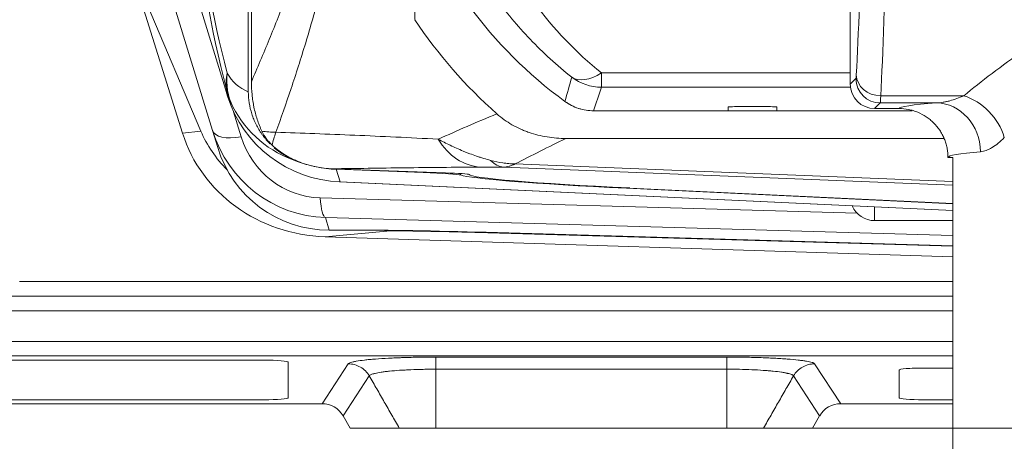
# Model space of a CAD drawing. Header units: millimetres. Extents: x 4 to 836, y 5 to 589.
# Tile 107 of 163: x 653 to 673, y 260 to 269. Entities that reach past the tile are written whole.
import ezdxf

# ---------------------------------------------------------------- set-up
doc = ezdxf.new("R2010")
doc.units = ezdxf.units.MM
doc.layers.add('1', color=7, linetype='Continuous', true_color=0xffffff)
doc.styles.add('ideas_simplex', font='simplex.shx')
doc.dimstyles.get("Standard").update_dxf_attribs({"dimtxt": 0.18, "dimasz": 0.18, "dimexe": 0.18, "dimexo": 0.0625, "dimgap": 0.09, "dimtad": 0, "dimtih": 1, "dimtoh": 1, "dimdec": 4, "dimzin": 0, "dimdsep": 46, "dimtxsty": 'Standard', "dimcen": 0.09, "dimadec": 0, "dimazin": 0, "dimtfac": 1, "dimtdec": 4, "dimtofl": 0, "dimtmove": 0, "dimatfit": 3, "dimfxl": 1, "dimtolj": 1, "dimtzin": 0, "dimarcsym": 0})

# ---------------------------------------------------------------- blocks, each defined once
blk = doc.blocks.new('_U5')
at = {"layer": '1', "color": 152, "lineweight": 13}
for p, q in [((691.391509, 321.859267), (806.925403, 321.859267)), ((663.165133, 260.359191), (806.925403, 260.359191))]:
    blk.add_line(p, q, dxfattribs=at)
at = {"layer": '1', "color": 27, "lineweight": 13}
blk.add_line((804.925403, 321.859267), (804.925403, 260.359191), dxfattribs=at)
at = {"layer": '1', "color": 87, "lineweight": 25}
for p, q in [((803.425403, 299.696729), (797.800403, 299.696729)), ((797.800403, 299.696729), (797.800403, 298.196729)), ((803.425403, 298.196729), (803.425403, 299.696729)), ((797.800403, 284.021729), (797.800403, 282.521729)), ((803.425403, 282.521729), (803.425403, 284.021729)), ((797.800403, 282.521729), (803.425403, 282.521729))]:
    blk.add_line(p, q, dxfattribs=at)
at = {"layer": '1', "color": 27, "lineweight": 18}
for points in [[(804.925403, 321.859267), (805.454384, 318.859269), (804.396422, 318.859265)], [(804.925403, 260.359191), (804.396422, 263.359189), (805.454384, 263.359193)]]:
    blk.add_solid(points, dxfattribs=at)
at = {"layer": '1', "color": 87, "linetype": 'Continuous', "lineweight": 25, "char_height": 3, "attachment_point": 7, "rotation": 90, "line_spacing_factor": 1.204819, "style": 'ideas_simplex'}
for s, insert in [('\\W1.2558;2.421', (803.271903, 283.969229)), ('\\W1.2097;61,5', (795.959403, 285.454229))]:
    blk.add_mtext(s, dxfattribs=dict(at, insert=insert))
blk = doc.blocks.new('_U6')
at = {"layer": '1', "color": 152, "lineweight": 13}
for p, q in [((707.915586, 361.359343), (604.33873, 361.359343)), ((696.641509, 245.904525), (604.338729, 245.904525))]:
    blk.add_line(p, q, dxfattribs=at)
at = {"layer": '1', "color": 27, "lineweight": 13}
blk.add_line((606.338729, 245.904525), (606.33873, 361.359343), dxfattribs=at)
at = {"layer": '1', "color": 87, "lineweight": 25}
for p, q in [((604.83873, 310.734434), (599.21373, 310.734434)), ((599.21373, 310.734434), (599.21373, 309.234434)), ((604.83873, 309.234434), (604.83873, 310.734434)), ((599.21373, 298.029434), (599.21373, 296.529434)), ((604.83873, 296.529434), (604.83873, 298.029434)), ((599.21373, 296.529434), (604.83873, 296.529434))]:
    blk.add_line(p, q, dxfattribs=at)
at = {"layer": '1', "color": 27, "lineweight": 18}
for points in [[(606.33873, 361.359343), (606.86771, 358.359345), (605.809749, 358.359341)], [(606.338729, 245.904525), (605.809749, 248.904523), (606.86771, 248.904527)]]:
    blk.add_solid(points, dxfattribs=at)
at = {"layer": '1', "color": 87, "linetype": 'Continuous', "lineweight": 25, "char_height": 3, "attachment_point": 7, "rotation": 90, "line_spacing_factor": 1.204819, "style": 'ideas_simplex'}
for s, insert in [('\\W1.1692;115,5', (597.37273, 296.491934)), ('\\W1.2097;4.55', (604.68523, 297.976934))]:
    blk.add_mtext(s, dxfattribs=dict(at, insert=insert))

msp = doc.modelspace()

# ---------------------------------------------------------------- linework, layer by layer
at = {"layer": '1', "color": 9, "linetype": 'Continuous', "lineweight": 18}
for p, q in [((660.98, 352.993), (660.98, 268.726)), ((656.845, 266.452), (654.664, 273.585)), ((657.576, 267.25), (657.576, 272.442)), ((657.638, 272.346), (657.638, 267.452)), ((656.228, 266.403), (654.576, 271.677)), ((657.109, 267.3), (656.524, 269.211)), ((655.505, 269.033), (656.607, 266.439)), ((657.151, 267.161), (657.109, 267.3)), ((667.392, 266.859), (668.392, 266.859)), ((656.951, 266.105), (656.845, 266.452)), ((664.072, 266.293), (671.798, 266.293)), ((659.299, 265.671), (661.61, 265.588)), ((661.151, 265.596), (659.374, 265.66)), ((659.444, 265.401), (671.991, 264.817)), ((659.444, 265.401), (659.453, 265.401)), ((665.313, 265.273), (671.991, 264.955)), ((671.991, 264.962), (665.381, 265.277)), ((659.668, 264.416), (659.231, 264.416)), ((671.991, 264.095), (662.442, 264.37)), ((671.991, 264.088), (662.477, 264.361)), ((659.147, 264.278), (671.991, 263.868)), ((671.991, 263.359), (652.892, 263.359))]:
    msp.add_line(p, q, dxfattribs=at)
at = {"layer": '1', "color": 27, "linetype": 'Continuous', "lineweight": 18}
for p, q in [((669.892, 275.899), (669.892, 267.404)), ((670.892, 266.905), (670.391, 266.905)), ((671.992, 265.904), (671.892, 265.904)), ((671.992, 265.904), (671.992, 257.375)), ((670.392, 264.609), (671.992, 264.609))]:
    msp.add_line(p, q, dxfattribs=at)
at = {"layer": '1', "color": 252, "linetype": 'Continuous', "lineweight": 13}
for p, q in [((664.802, 267.341), (664.802, 267.634)), ((664.802, 267.634), (669.892, 267.634)), ((669.895, 267.341), (664.802, 267.341))]:
    msp.add_line(p, q, dxfattribs=at)
at = {"layer": '1', "color": 27, "linetype": 'Continuous', "lineweight": 13}
for p, q in [((669.892, 267.404), (670.008, 267.52)), ((670.516, 267.166), (672.215, 267.166)), ((670.507, 267.021), (670.391, 266.905)), ((671.658, 267.021), (670.507, 267.021)), ((670.392, 264.609), (670.392, 264.891))]:
    msp.add_line(p, q, dxfattribs=at)
at = {"layer": '1', "color": 252, "linetype": 'Continuous', "lineweight": 18}
for p, q in [((667.692, 266.947), (668.092, 266.947)), ((667.392, 266.859), (664.642, 266.859)), ((667.392, 266.909), (667.392, 266.936)), ((667.392, 266.859), (667.392, 266.909)), ((668.392, 266.936), (668.392, 266.909)), ((668.392, 266.909), (668.392, 266.859)), ((671.158, 266.859), (668.392, 266.859))]:
    msp.add_line(p, q, dxfattribs=at)
at = {"layer": '1', "color": 9, "linetype": 'Continuous', "lineweight": 13}
for p, q in [((657.274, 266.841), (657.432, 266.324)), ((656.228, 266.403), (656.607, 266.439)), ((663.031, 265.769), (671.991, 265.411)), ((659.374, 265.66), (659.453, 265.401)), ((661.151, 265.596), (661.151, 265.604)), ((661.919, 265.573), (661.919, 265.544)), ((671.991, 265.338), (662.797, 265.705)), ((659.453, 265.401), (671.991, 264.817)), ((665.313, 265.281), (665.313, 265.273)), ((659.049, 265.074), (670.033, 264.761)), ((671.991, 264.306), (659.153, 264.672)), ((659.153, 264.672), (659.231, 264.416)), ((660.483, 264.402), (659.147, 264.278))]:
    msp.add_line(p, q, dxfattribs=at)
at = {"layer": '1', "color": 143, "linetype": 'Continuous', "lineweight": 18}
for p, q in [((645.534, 263.059), (671.991, 263.059)), ((659.517, 260.611), (659.663, 260.359)), ((669.266, 260.611), (669.12, 260.359)), ((660.665, 260.359), (659.663, 260.359)), ((667.367, 260.359), (661.416, 260.359)), ((669.12, 260.359), (668.118, 260.359))]:
    msp.add_line(p, q, dxfattribs=at)
at = {"layer": '1', "color": 143, "linetype": 'Continuous', "lineweight": 13}
for p, q in [((671.991, 262.759), (645.534, 262.759)), ((640.18, 262.136), (671.991, 262.136)), ((671.991, 261.837), (640.18, 261.837)), ((661.415, 261.814), (667.367, 261.814)), ((659.086, 260.859), (659.621, 261.676)), ((661.416, 260.359), (661.416, 261.566)), ((667.367, 261.566), (661.416, 261.566)), ((667.367, 261.566), (667.367, 260.359)), ((669.162, 261.676), (669.697, 260.859)), ((660.052, 261.427), (659.517, 260.611)), ((669.266, 260.611), (668.731, 261.427))]:
    msp.add_line(p, q, dxfattribs=at)
at = {"layer": '1', "color": 18, "linetype": 'Continuous', "lineweight": 18}
for p, q in [((657.892, 261.751), (640.892, 261.751)), ((658.392, 260.981), (658.392, 261.71)), ((670.892, 261.548), (670.892, 260.981)), ((671.992, 261.589), (671.392, 261.589)), ((640.892, 260.94), (657.892, 260.94)), ((671.392, 260.94), (671.992, 260.94))]:
    msp.add_line(p, q, dxfattribs=at)
at = {"layer": '1', "color": 252, "linetype": 'Continuous', "lineweight": 18}
for centre, radius, start, end in [((669.392, 274.359), 9.05, 216.1507, 233.8493), ((667.592, 266.909), 0.2, 171.9436, 180), ((668.192, 266.909), 0.2, 360, 8.0564)]:
    msp.add_arc(centre, radius, start, end, dxfattribs=at)
at = {"layer": '1', "color": 9, "linetype": 'Continuous', "lineweight": 18}
for centre, radius, start, end in [((669.392, 274.359), 10.124, 213.8132, 228.3323), ((664.643, 267.859), 1, 233.8479, 254.7178)]:
    msp.add_arc(centre, radius, start, end, dxfattribs=at)
at = {"layer": '1', "color": 27, "linetype": 'Continuous', "lineweight": 18}
msp.add_arc((670.392, 265.109), 0.5, 203.1863, 270, dxfattribs=at)
at = {"layer": '1', "color": 27, "linetype": 'Continuous', "lineweight": 13}
for centre, major_axis, ratio, start_param, end_param in [((669.843, 275.705), (0, -9.5), 0.034921, 0.54744, 1.040085), ((670.343, 275.705), (0, -10), 0.033175, 0.54744, 1.040085), ((670.007, 268.02), (0, -0.5), 0.034921, 0.034907, 0.54744), ((670.516, 267.593), (0.499, -0.029), 0.85348, 3.208612, 4.761242), ((670.507, 267.52), (-0.354, 0.354), 0.998783, 0.786007, 2.355586), ((670.507, 268.02), (0, -1), 0.01746, 0.034907, 0.54744), ((672.215, 266.312), (0.671, -0.742), 0.740007, 0.981103, 2.256665), ((678.642, 266.903), (-7.75, 0), 0.034921, 5.834604, 6.278682), ((671.658, 266.021), (0.072, -0.997), 0.900618, 1.505546, 3.061206), ((678.642, 265.904), (-6.75, 0), 0.040094, 5.834604, 6.283185)]:
    msp.add_ellipse(centre, major_axis=major_axis, ratio=ratio, start_param=start_param, end_param=end_param, dxfattribs=at)
at = {"layer": '1', "color": 9, "linetype": 'Continuous', "lineweight": 13}
for centre, major_axis, ratio, start_param, end_param in [((673.137, 249.078), (-15.709, 23.718), 0.215587, 0.311018, 0.566261), ((671.688, 249.078), (-14.42, 23.229), 0.182529, 0.285978, 0.541221), ((658.593, 267.631), (-1.449, -0.387), 0.693316, 5.915823, 6.251447), ((658.593, 267.631), (-1.323, -0.706), 0.869113, 5.732496, 6.269693), ((657.998, 268.204), (-0.595, -0.864), 0.873962, 5.857918, 6.495867), ((658.593, 267.631), (-1.259, -0.816), 0.997604, 5.946278, 6.18657), ((659.446, 268.204), (-1.492, -2.065), 0.947978, 5.842139, 6.574034), ((657.562, 266.671), (-0.717, -0.219), 0.410432, 0, 1.264808), ((659.099, 266.858), (-0.033, -1.784), 0.978552, 5.03395, 6.273322), ((662.371, 267.204), (0.012, -1.5), 0.774069, 5.372764, 6.228066), ((662.849, 267.203), (0.025, 1.5), 0.469264, 2.714479, 3.102085), ((659.179, 265.421), (-0.021, -0.75), 0.181414, 5.198395, 6.247711)]:
    msp.add_ellipse(centre, major_axis=major_axis, ratio=ratio, start_param=start_param, end_param=end_param, dxfattribs=at)
at = {"layer": '1', "color": 252, "linetype": 'Continuous', "lineweight": 13}
for centre, major_axis, ratio, start_param, end_param in [((669.392, 273.395), (0, -7.367), 0.99939, 5.338076, 5.610261), ((664.802, 268.341), (-0.624, -0.782), 0.529088, 0.041139, 0.985042), ((664.802, 268.341), (-0.947, 0.32), 0.999321, 1.245279, 1.896314)]:
    msp.add_ellipse(centre, major_axis=major_axis, ratio=ratio, start_param=start_param, end_param=end_param, dxfattribs=at)
at = {"layer": '1', "color": 27, "linetype": 'Continuous', "lineweight": 18}
msp.add_ellipse((670.392, 267.405), major_axis=(0.354, 0.354), ratio=0.998783, start_param=2.356803, end_param=3.926382, dxfattribs=at)
at = {"layer": '1', "color": 9, "linetype": 'Continuous', "lineweight": 18}
for centre, major_axis, ratio, start_param, end_param in [((659.552, 267.859), (-2.492, 0.276), 0.981028, 0.400248, 1.63962), ((659.284, 267.277), (-3.177, -0.239), 0.941521, 0.215581, 1.457131), ((660.707, 267.41), (-4.27, -0.253), 0.700952, 0.244883, 0.544651), ((659.229, 267.205), (-0.059, -2.533), 0.985057, 5.036996, 6.276368), ((659.317, 266.919), (-1.471, -2.063), 0.964152, 5.646045, 6.885417), ((659.46, 268.16), (-1.664, 1.87), 0.998377, 2.053515, 2.379075), ((661.123, 265.569), (-0.8, 0.028), 0.034878, 3.244762, 4.678703), ((661.592, 265.571), (-0.5, 0.017), 0.034878, 3.159529, 4.678703), ((667.092, 265.382), (-5.2, 0.182), 0.034878, 0.10317, 1.222951), ((667.092, 265.382), (-5, 0.175), 0.034878, 0.017936, 1.222951), ((663.345, 264.159), (-5.2, 0.182), 0.034878, 4.888142, 5.499007), ((663.345, 264.159), (-5, 0.175), 0.034878, 4.888142, 5.32315)]:
    msp.add_ellipse(centre, major_axis=major_axis, ratio=ratio, start_param=start_param, end_param=end_param, dxfattribs=at)
at = {"layer": '1', "color": 252, "linetype": 'Continuous', "lineweight": 18}
for centre, start_param, end_param in [((667.692, 266.936), 4.712389, 6.283185), ((668.092, 266.936), 3.141593, 4.712389)]:
    msp.add_ellipse(centre, major_axis=(-0.3, 0), ratio=0.034921, start_param=start_param, end_param=end_param, dxfattribs=at)
at = {"layer": '1', "color": 18, "linetype": 'Continuous', "lineweight": 18}
for centre, start_param, end_param in [((657.892, 261.71), 0, 1.570796), ((671.392, 261.548), 1.570796, 3.141593), ((657.892, 260.981), 4.712389, 6.283185), ((671.392, 260.981), 3.141593, 4.712389)]:
    msp.add_ellipse(centre, major_axis=(0.5, 0), ratio=0.081033, start_param=start_param, end_param=end_param, dxfattribs=at)
at = {"layer": '1', "color": 143, "linetype": 'Continuous', "lineweight": 18}
for centre, major_axis, ratio, start_param, end_param in [((661.416, 261.316), (0, 0.5), 0.000262, 5.236012, 6.202063), ((667.368, 261.316), (0, 0.5), 0.000261, 0.08136, 1.047199), ((659.083, 260.358), (0.275, 0.42), 0.995307, 5.820411, 6.861394), ((669.7, 260.358), (0.275, -0.42), 0.995307, 2.563384, 3.604367)]:
    msp.add_ellipse(centre, major_axis=major_axis, ratio=ratio, start_param=start_param, end_param=end_param, dxfattribs=at)
at = {"layer": '1', "color": 9, "linetype": 'Continuous', "lineweight": 13}
for points, knots in [([(657.638, 267.452), (657.761, 267.737), (657.883, 268.027), (658.065, 268.47), (658.126, 268.62), (658.246, 268.922), (658.306, 269.075), (658.424, 269.385), (658.483, 269.543), (658.6, 269.863), (658.658, 270.026), (658.744, 270.276), (658.773, 270.36), (658.829, 270.531), (658.857, 270.617), (658.941, 270.88), (658.995, 271.06), (659.048, 271.246)], [0, 0, 0, 0, 0.25, 0.25, 0.375, 0.375, 0.5, 0.5, 0.625, 0.625, 0.75, 0.75, 0.8125, 0.8125, 0.875, 0.875, 1, 1, 1, 1]), ([(659.292, 270.335), (659.272, 270.24), (659.251, 270.146), (659.209, 269.961), (659.187, 269.869), (659.122, 269.598), (659.078, 269.422), (658.987, 269.077), (658.941, 268.908), (658.847, 268.576), (658.799, 268.413), (658.701, 268.091), (658.652, 267.933), (658.552, 267.62), (658.502, 267.466), (658.349, 267.009), (658.245, 266.711), (658.14, 266.418)], [0, 0, 0, 0, 0.0625, 0.0625, 0.125, 0.125, 0.25, 0.25, 0.375, 0.375, 0.5, 0.5, 0.625, 0.625, 0.75, 0.75, 1, 1, 1, 1]), ([(661.461, 266.277), (661.658, 266.365), (661.856, 266.453), (662.256, 266.626), (662.457, 266.712), (662.661, 266.797)], [0, 0, 0, 0, 0.5, 0.5, 1, 1, 1, 1]), ([(657.854, 266.44), (657.899, 266.434), (657.945, 266.429), (658.04, 266.422), (658.089, 266.419), (658.14, 266.418)], [0, 0, 0, 0, 0.5, 0.5, 1, 1, 1, 1]), ([(658.14, 266.418), (658.123, 266.371), (658.108, 266.326), (658.082, 266.239), (658.071, 266.197), (658.062, 266.156)], [0, 0, 0, 0, 0.5, 0.5, 1, 1, 1, 1]), ([(658.14, 266.418), (658.403, 266.41), (658.669, 266.4), (659.207, 266.381), (659.478, 266.37), (660.03, 266.347), (660.309, 266.334), (660.878, 266.307), (661.166, 266.293), (661.461, 266.277)], [0, 0, 0, 0, 0.25, 0.25, 0.5, 0.5, 0.75, 0.75, 1, 1, 1, 1]), ([(661.461, 266.277), (661.541, 266.234), (661.623, 266.192), (661.792, 266.111), (661.879, 266.072), (661.992, 266.025), (662.015, 266.016), (662.061, 265.998), (662.13, 265.971), (662.2, 265.946), (662.271, 265.922), (662.295, 265.914), (662.342, 265.899), (662.366, 265.891), (662.439, 265.869), (662.487, 265.856), (662.535, 265.843)], [0, 0, 0, 0, 0.25, 0.25, 0.5, 0.5, 0.5625, 0.5625, 0.625, 0.75, 0.75, 0.8125, 0.8125, 0.875, 0.875, 1, 1, 1, 1]), ([(662.535, 265.843), (662.617, 265.822), (662.699, 265.805), (662.823, 265.786), (662.885, 265.779), (662.948, 265.774), (662.989, 265.771), (663.01, 265.77), (663.031, 265.769)], [0, 0, 0, 0, 0.5, 0.5, 0.75, 0.875, 0.875, 1, 1, 1, 1]), ([(663.031, 265.769), (663.021, 265.764), (663.011, 265.759), (662.992, 265.751), (662.962, 265.738), (662.933, 265.728), (662.874, 265.712), (662.836, 265.706), (662.797, 265.705)], [0, 0, 0, 0, 0.125, 0.125, 0.25, 0.5, 0.5, 1, 1, 1, 1]), ([(662.318, 265.706), (662.053, 265.704), (661.792, 265.702), (661.277, 265.697), (661.024, 265.694), (660.522, 265.688), (660.274, 265.685), (659.783, 265.678), (659.54, 265.675), (659.299, 265.671)], [0, 0, 0, 0, 0.25, 0.25, 0.5, 0.5, 0.75, 0.75, 1, 1, 1, 1]), ([(662.797, 265.705), (662.773, 265.706), (662.749, 265.706), (662.704, 265.706), (662.682, 265.707), (662.64, 265.707), (662.619, 265.707), (662.578, 265.707), (662.558, 265.707), (662.5, 265.707), (662.462, 265.707), (662.389, 265.707), (662.353, 265.706), (662.318, 265.706)], [0, 0, 0, 0, 0.125, 0.125, 0.25, 0.25, 0.375, 0.375, 0.5, 0.5, 0.75, 0.75, 1, 1, 1, 1])]:
    msp.add_open_spline(points, degree=3, knots=knots, dxfattribs=at)
at = {"layer": '1', "color": 27, "linetype": 'Continuous', "lineweight": 13}
for points, knots in [([(672.215, 267.166), (672.396, 267.315), (672.589, 267.468), (672.999, 267.78), (673.215, 267.938), (673.556, 268.178), (673.673, 268.258), (673.823, 268.358), (673.883, 268.399), (674.005, 268.478), (674.097, 268.538), (674.284, 268.656), (674.41, 268.734), (674.668, 268.888), (674.799, 268.963), (675.066, 269.111), (675.202, 269.184), (675.48, 269.324), (675.621, 269.393), (675.91, 269.524), (676.057, 269.587), (676.283, 269.676), (676.36, 269.705), (676.514, 269.761), (676.592, 269.788), (676.826, 269.865), (676.985, 269.911), (677.305, 269.993), (677.468, 270.028), (677.715, 270.071), (677.798, 270.084), (677.924, 270.1), (677.966, 270.105), (678.05, 270.115), (678.26, 270.136), (678.638, 270.153), (678.974, 270.138), (679.184, 270.12), (679.226, 270.115), (679.31, 270.106), (679.352, 270.101), (679.478, 270.085), (679.561, 270.072), (679.809, 270.029), (679.971, 269.994), (680.291, 269.913), (680.605, 269.821), (680.912, 269.71), (681.101, 269.636), (681.139, 269.621), (681.214, 269.59), (681.251, 269.575), (681.363, 269.527), (681.436, 269.495), (681.655, 269.396), (681.797, 269.328), (682.076, 269.186), (682.213, 269.114), (682.481, 268.965), (682.612, 268.889), (682.871, 268.735), (682.997, 268.657), (683.184, 268.539), (683.277, 268.479), (683.368, 268.419), (683.429, 268.379), (683.459, 268.359), (683.609, 268.259), (683.726, 268.179), (684.068, 267.939), (684.284, 267.78), (684.693, 267.468), (684.887, 267.315), (685.068, 267.166)], [0, 0, 0, 0, 0.0625, 0.0625, 0.125, 0.125, 0.15625, 0.15625, 0.164062, 0.171875, 0.1875, 0.1875, 0.21875, 0.21875, 0.25, 0.25, 0.28125, 0.28125, 0.3125, 0.3125, 0.34375, 0.34375, 0.359375, 0.359375, 0.375, 0.375, 0.40625, 0.40625, 0.4375, 0.4375, 0.453125, 0.453125, 0.460937, 0.460937, 0.46875, 0.5, 0.53125, 0.53125, 0.539062, 0.539062, 0.546875, 0.546875, 0.5625, 0.5625, 0.59375, 0.59375, 0.625, 0.65625, 0.65625, 0.664062, 0.664062, 0.671875, 0.671875, 0.6875, 0.6875, 0.71875, 0.71875, 0.75, 0.75, 0.78125, 0.78125, 0.8125, 0.8125, 0.828125, 0.835937, 0.835937, 0.84375, 0.84375, 0.875, 0.875, 0.9375, 0.9375, 1, 1, 1, 1]), ([(672.215, 267.166), (672.168, 267.145), (672.072, 267.106), (671.978, 267.076), (671.908, 267.058), (671.884, 267.052), (671.838, 267.042), (671.815, 267.038), (671.747, 267.027), (671.702, 267.022), (671.658, 267.021)], [0, 0, 0, 0, 0.25, 0.5, 0.5, 0.625, 0.625, 0.75, 0.75, 1, 1, 1, 1]), ([(673.045, 266.312), (673.003, 266.269), (672.961, 266.23), (672.878, 266.162), (672.837, 266.132), (672.785, 266.101), (672.775, 266.095), (672.755, 266.084), (672.745, 266.078), (672.714, 266.064), (672.694, 266.055), (672.635, 266.033), (672.597, 266.024), (672.559, 266.021)], [0, 0, 0, 0, 0.25, 0.25, 0.5, 0.5, 0.5625, 0.5625, 0.625, 0.625, 0.75, 0.75, 1, 1, 1, 1])]:
    msp.add_open_spline(points, degree=3, knots=knots, dxfattribs=at)
at = {"layer": '1', "color": 252, "linetype": 'Continuous', "lineweight": 13}
msp.add_open_spline([(664.196, 267.546), (664.042, 267.668), (663.894, 267.795), (663.61, 268.054), (663.474, 268.187), (663.214, 268.46), (663.089, 268.6), (662.851, 268.886), (662.738, 269.031), (662.63, 269.179)], degree=3, knots=[0, 0, 0, 0, 0.25, 0.25, 0.5, 0.5, 0.75, 0.75, 1, 1, 1, 1], dxfattribs=at)
at = {"layer": '1', "color": 9, "linetype": 'Continuous', "lineweight": 18}
for points, knots in [([(657.854, 266.44), (657.818, 266.519), (657.786, 266.599), (657.732, 266.763), (657.709, 266.847), (657.687, 266.954), (657.683, 266.975), (657.675, 267.018), (657.664, 267.083), (657.656, 267.147), (657.643, 267.277), (657.638, 267.364), (657.638, 267.452)], [0, 0, 0, 0, 0.25, 0.25, 0.5, 0.5, 0.5625, 0.5625, 0.625, 0.75, 0.75, 1, 1, 1, 1]), ([(657.576, 267.25), (657.576, 267.172), (657.582, 267.095), (657.606, 266.943), (657.624, 266.868), (657.654, 266.775), (657.66, 266.757), (657.673, 266.72), (657.694, 266.666), (657.718, 266.613), (657.77, 266.51), (657.809, 266.444), (657.865, 266.365), (657.877, 266.349), (657.9, 266.318), (657.912, 266.303), (657.949, 266.258), (657.975, 266.229), (658.008, 266.195), (658.013, 266.189), (658.019, 266.183)], [0, 0, 0, 0, 0.195824, 0.195824, 0.391648, 0.391648, 0.440604, 0.440604, 0.48956, 0.587472, 0.587472, 0.783296, 0.783296, 0.832252, 0.832252, 0.881208, 0.881208, 0.97912, 0.97912, 1, 1, 1, 1]), ([(662.661, 266.797), (662.709, 266.754), (662.759, 266.714), (662.863, 266.64), (662.969, 266.571), (663.082, 266.513), (663.17, 266.474), (663.199, 266.461), (663.259, 266.437), (663.289, 266.426), (663.44, 266.374), (663.564, 266.343), (663.752, 266.313), (663.816, 266.305), (663.944, 266.295), (664.008, 266.293), (664.072, 266.293)], [0, 0, 0, 0, 0.125, 0.125, 0.25, 0.375, 0.375, 0.4375, 0.4375, 0.5, 0.5, 0.75, 0.75, 0.875, 0.875, 1, 1, 1, 1]), ([(658.062, 266.156), (658.018, 266.197), (657.979, 266.241), (657.91, 266.335), (657.88, 266.386), (657.854, 266.44)], [0, 0, 0, 0, 0.5, 0.5, 1, 1, 1, 1]), ([(659.299, 265.671), (659.185, 265.675), (659.073, 265.688), (658.853, 265.732), (658.745, 265.763), (658.612, 265.814), (658.586, 265.824), (658.534, 265.847), (658.508, 265.859), (658.431, 265.896), (658.382, 265.923), (658.285, 265.982), (658.238, 266.013), (658.148, 266.081), (658.104, 266.117), (658.062, 266.156)], [0, 0, 0, 0, 0.25, 0.25, 0.5, 0.5, 0.5625, 0.5625, 0.625, 0.625, 0.75, 0.75, 0.875, 0.875, 1, 1, 1, 1]), ([(658.104, 266.103), (658.127, 266.084), (658.15, 266.065), (658.204, 266.023), (658.236, 266.001), (658.284, 265.969), (658.301, 265.958), (658.334, 265.938), (658.351, 265.928), (658.435, 265.881), (658.506, 265.848), (658.579, 265.82)], [0, 0, 0, 0, 0.161909, 0.161909, 0.371432, 0.371432, 0.476193, 0.476193, 0.580954, 0.580954, 1, 1, 1, 1])]:
    msp.add_open_spline(points, degree=3, knots=knots, dxfattribs=at)
at = {"layer": '1', "color": 252, "linetype": 'Continuous', "lineweight": 13}
for points in [[(664.053, 267.052), (664.1, 267.216), (664.148, 267.381), (664.196, 267.546)], [(664.802, 267.341), (664.748, 267.181), (664.695, 267.02), (664.642, 266.859)]]:
    msp.add_open_spline(points, degree=3, dxfattribs=at)
at = {"layer": '1', "color": 9, "linetype": 'Continuous', "lineweight": 13}
for points in [[(657.109, 267.3), (657.112, 267.29), (657.121, 267.282), (657.136, 267.277)], [(664.072, 266.293), (663.721, 266.119), (663.375, 265.944), (663.031, 265.769)]]:
    msp.add_open_spline(points, degree=3, dxfattribs=at)
at = {"layer": '1', "color": 9, "linetype": 'Continuous', "lineweight": 18}
for points in [[(657.262, 266.941), (657.198, 267.055), (657.147, 267.175), (657.109, 267.3)], [(660.36, 264.405), (660.4, 264.404), (660.441, 264.403), (660.483, 264.402)]]:
    msp.add_open_spline(points, degree=3, dxfattribs=at)
at = {"layer": '1', "color": 252, "linetype": 'Continuous', "lineweight": 18}
msp.add_open_spline([(664.642, 266.859), (664.589, 266.859), (664.485, 266.868), (664.383, 266.892), (664.282, 266.925), (664.185, 266.965), (664.096, 267.02), (664.053, 267.052)], degree=3, knots=[0, 0, 0, 0, 0.25, 0.5, 0.5, 0.75, 1, 1, 1, 1], dxfattribs=at)
at = {"layer": '1', "color": 27, "linetype": 'Continuous', "lineweight": 18}
msp.add_open_spline([(671.892, 265.904), (671.892, 265.908), (671.891, 265.912), (671.891, 265.92), (671.891, 265.924), (671.891, 265.937), (671.89, 265.961), (671.888, 265.986), (671.883, 266.035), (671.879, 266.068), (671.869, 266.116), (671.865, 266.132), (671.857, 266.164), (671.853, 266.18), (671.839, 266.227), (671.817, 266.288), (671.782, 266.362), (671.757, 266.405), (671.741, 266.433), (671.732, 266.447), (671.686, 266.515), (671.645, 266.565), (671.575, 266.635), (671.551, 266.657), (671.513, 266.688), (671.5, 266.698), (671.474, 266.718), (671.46, 266.727), (671.392, 266.772), (671.335, 266.803), (671.259, 266.835), (671.244, 266.841), (671.213, 266.852), (671.197, 266.857), (671.15, 266.871), (671.118, 266.879), (671.023, 266.898), (670.958, 266.905), (670.892, 266.905)], degree=3, knots=[0, 0, 0, 0, 0.007812, 0.007812, 0.015625, 0.015625, 0.03125, 0.0625, 0.0625, 0.125, 0.125, 0.15625, 0.15625, 0.1875, 0.1875, 0.25, 0.3125, 0.34375, 0.34375, 0.375, 0.375, 0.5, 0.5, 0.5625, 0.5625, 0.59375, 0.59375, 0.625, 0.625, 0.75, 0.75, 0.78125, 0.78125, 0.8125, 0.8125, 0.875, 0.875, 1, 1, 1, 1], dxfattribs=at)
at = {"layer": '1', "color": 143, "linetype": 'Continuous', "lineweight": 13}
for points, knots in [([(659.621, 261.676), (659.627, 261.685), (659.644, 261.694), (659.685, 261.707), (659.701, 261.712), (659.729, 261.718), (659.739, 261.72), (659.761, 261.725), (659.772, 261.727), (659.831, 261.737), (659.888, 261.745), (659.986, 261.757), (660.021, 261.76), (660.077, 261.765), (660.096, 261.767), (660.135, 261.771), (660.156, 261.772), (660.259, 261.78), (660.348, 261.786), (660.492, 261.793), (660.541, 261.796), (660.618, 261.799), (660.643, 261.8), (660.695, 261.802), (660.721, 261.803), (660.853, 261.807), (660.962, 261.809), (661.102, 261.812), (661.13, 261.812), (661.187, 261.813), (661.215, 261.813), (661.301, 261.814), (661.358, 261.814), (661.415, 261.814)], [0, 0, 0, 0, 0.125, 0.125, 0.1875, 0.1875, 0.21875, 0.21875, 0.25, 0.25, 0.375, 0.375, 0.4375, 0.4375, 0.46875, 0.46875, 0.5, 0.5, 0.625, 0.625, 0.6875, 0.6875, 0.71875, 0.71875, 0.75, 0.75, 0.875, 0.875, 0.90625, 0.90625, 0.9375, 0.9375, 1, 1, 1, 1]), ([(667.367, 261.814), (667.482, 261.814), (667.595, 261.813), (667.761, 261.81), (667.816, 261.809), (667.925, 261.807), (667.979, 261.805), (668.139, 261.8), (668.24, 261.796), (668.383, 261.788), (668.429, 261.786), (668.497, 261.782), (668.519, 261.78), (668.563, 261.777), (668.584, 261.776), (668.687, 261.768), (668.761, 261.761), (668.86, 261.749), (668.891, 261.745), (668.934, 261.739), (668.947, 261.737), (668.974, 261.733), (668.986, 261.731), (669.045, 261.721), (669.083, 261.712), (669.117, 261.701), (669.124, 261.699), (669.135, 261.694), (669.14, 261.692), (669.153, 261.685), (669.159, 261.68), (669.162, 261.676)], [0, 0, 0, 0, 0.125, 0.125, 0.1875, 0.1875, 0.25, 0.25, 0.375, 0.375, 0.4375, 0.4375, 0.46875, 0.46875, 0.5, 0.5, 0.625, 0.625, 0.6875, 0.6875, 0.71875, 0.71875, 0.75, 0.75, 0.875, 0.875, 0.90625, 0.90625, 0.9375, 0.9375, 1, 1, 1, 1]), ([(660.052, 261.427), (660.03, 261.465), (660.003, 261.499), (659.941, 261.56), (659.907, 261.587), (659.831, 261.63), (659.791, 261.647), (659.707, 261.67), (659.664, 261.675), (659.621, 261.676)], [0, 0, 0, 0, 0.25, 0.25, 0.5, 0.5, 0.75, 0.75, 1, 1, 1, 1]), ([(661.416, 261.566), (661.371, 261.566), (661.328, 261.565), (661.262, 261.565), (661.24, 261.564), (661.196, 261.564), (661.175, 261.563), (661.068, 261.561), (660.984, 261.558), (660.863, 261.553), (660.823, 261.551), (660.745, 261.547), (660.707, 261.545), (660.598, 261.538), (660.53, 261.532), (660.451, 261.524), (660.436, 261.522), (660.405, 261.519), (660.391, 261.517), (660.348, 261.512), (660.322, 261.508), (660.248, 261.497), (660.206, 261.489), (660.161, 261.478), (660.153, 261.476), (660.137, 261.472), (660.13, 261.47), (660.109, 261.463), (660.097, 261.459), (660.067, 261.446), (660.055, 261.437), (660.052, 261.427)], [0, 0, 0, 0, 0.0625, 0.0625, 0.09375, 0.09375, 0.125, 0.125, 0.25, 0.25, 0.3125, 0.3125, 0.375, 0.375, 0.5, 0.5, 0.53125, 0.53125, 0.5625, 0.5625, 0.625, 0.625, 0.75, 0.75, 0.78125, 0.78125, 0.8125, 0.8125, 0.875, 0.875, 1, 1, 1, 1]), ([(668.731, 261.427), (668.729, 261.432), (668.725, 261.437), (668.716, 261.443), (668.713, 261.446), (668.705, 261.45), (668.7, 261.453), (668.675, 261.464), (668.647, 261.472), (668.603, 261.483), (668.594, 261.485), (668.574, 261.489), (668.564, 261.491), (668.532, 261.497), (668.509, 261.501), (668.434, 261.512), (668.378, 261.519), (668.299, 261.527), (668.283, 261.529), (668.25, 261.532), (668.233, 261.533), (668.182, 261.538), (668.146, 261.54), (668.036, 261.547), (667.959, 261.552), (667.796, 261.558), (667.712, 261.561), (667.542, 261.565), (667.456, 261.566), (667.367, 261.566)], [0, 0, 0, 0, 0.0625, 0.0625, 0.09375, 0.09375, 0.125, 0.125, 0.25, 0.25, 0.28125, 0.28125, 0.3125, 0.3125, 0.375, 0.375, 0.5, 0.5, 0.53125, 0.53125, 0.5625, 0.5625, 0.625, 0.625, 0.75, 0.75, 0.875, 0.875, 1, 1, 1, 1]), ([(668.731, 261.427), (668.753, 261.465), (668.78, 261.499), (668.841, 261.56), (668.876, 261.587), (668.951, 261.63), (668.992, 261.647), (669.075, 261.67), (669.119, 261.675), (669.162, 261.676)], [0, 0, 0, 0, 0.25, 0.25, 0.5, 0.5, 0.75, 0.75, 1, 1, 1, 1])]:
    msp.add_open_spline(points, degree=3, knots=knots, dxfattribs=at)
for points in [[(660.665, 260.359), (660.052, 261.427)], [(668.118, 260.359), (668.731, 261.427)]]:
    msp.add_open_spline(points, degree=1, dxfattribs=at)
at = {"layer": '1', "color": 143, "linetype": 'Continuous', "lineweight": 18}
for points in [[(659.086, 260.859), (628.954, 260.859)], [(671.992, 260.859), (669.697, 260.859)]]:
    msp.add_open_spline(points, degree=1, dxfattribs=at)
for points, knots in [([(661.416, 260.359), (661.369, 260.359), (661.323, 260.359), (661.255, 260.359), (661.233, 260.359), (661.2, 260.359), (661.189, 260.359), (661.167, 260.359), (661.156, 260.359), (661.101, 260.359), (661.06, 260.359), (661.001, 260.359), (660.982, 260.359), (660.945, 260.359), (660.927, 260.359), (660.875, 260.359), (660.844, 260.359), (660.802, 260.359), (660.789, 260.359), (660.771, 260.359), (660.765, 260.359), (660.753, 260.359), (660.748, 260.359), (660.722, 260.359), (660.705, 260.359), (660.686, 260.359), (660.68, 260.359), (660.671, 260.359), (660.668, 260.359), (660.665, 260.359)], [0, 0, 0, 0, 0.125, 0.125, 0.1875, 0.1875, 0.21875, 0.21875, 0.25, 0.25, 0.375, 0.375, 0.4375, 0.4375, 0.5, 0.5, 0.625, 0.625, 0.6875, 0.6875, 0.71875, 0.71875, 0.75, 0.75, 0.875, 0.875, 0.9375, 0.9375, 1, 1, 1, 1]), ([(668.118, 260.359), (668.115, 260.359), (668.112, 260.359), (668.103, 260.359), (668.098, 260.359), (668.078, 260.359), (668.061, 260.359), (668.03, 260.359), (668.019, 260.359), (668.001, 260.359), (667.994, 260.359), (667.981, 260.359), (667.961, 260.359), (667.938, 260.359), (667.907, 260.359), (667.89, 260.359), (667.839, 260.359), (667.802, 260.359), (667.743, 260.359), (667.723, 260.359), (667.681, 260.359), (667.66, 260.359), (667.595, 260.359), (667.551, 260.359), (667.494, 260.359), (667.483, 260.359), (667.46, 260.359), (667.448, 260.359), (667.413, 260.359), (667.39, 260.359), (667.367, 260.359)], [0, 0, 0, 0, 0.0625, 0.0625, 0.125, 0.125, 0.25, 0.25, 0.3125, 0.3125, 0.34375, 0.34375, 0.375, 0.4375, 0.4375, 0.5, 0.5, 0.625, 0.625, 0.6875, 0.6875, 0.75, 0.75, 0.875, 0.875, 0.90625, 0.90625, 0.9375, 0.9375, 1, 1, 1, 1])]:
    msp.add_open_spline(points, degree=3, knots=knots, dxfattribs=at)

# ---------------------------------------------------------------- dimensions: what is measured, and where the dimension line sits
at = {"layer": '1', "color": 87, "linetype": 'Continuous', "lineweight": 25}
for base, p1, p2, angle, text, override, picture, middle in [((606.339, 245.905), (714.073, 361.359), (699.142, 245.905), 90, '<>\\P[\\C87;{\\H1.00x;\\Fsimplex.shx;4.55\\Fsimplex.shx;}\\C87; ]', {"dimtxt": 3, "dimasz": 3, "dimexe": 2, "dimexo": 2.5, "dimgap": 1.5, "dimtad": 1, "dimtih": 0, "dimtoh": 0, "dimdec": 1, "dimlfac": 1, "dimzin": 8, "dimdsep": 44, "dimlunit": 2, "dimtxsty": 'ideas_simplex', "dimsah": 1, "dimse1": 0, "dimse2": 0, "dimsd1": 0, "dimsd2": 0, "dimclrd": 27, "dimclre": 152, "dimclrt": 87, "dimtol": 0, "dimtm": -0.1, "dimtfac": 0.5, "dimtdec": 2, "dimtofl": 1, "dimtmove": 0, "dimtzin": 8, "dimlwd": 13, "dimlwe": 13}, '_U6', (606.339, 303.632)), ((804.925, 321.859), (660.405, 260.359), (688.892, 321.859), 270, '<>\\P[\\C87;{\\H1.00x;\\Fsimplex.shx;2.421\\Fsimplex.shx;}\\C87; ]', {"dimtxt": 3, "dimasz": 3, "dimexe": 2, "dimexo": 2.5, "dimgap": 1.5, "dimtad": 1, "dimtih": 0, "dimtoh": 0, "dimdec": 2, "dimlfac": 1, "dimzin": 8, "dimdsep": 44, "dimlunit": 2, "dimtxsty": 'ideas_simplex', "dimsah": 1, "dimse1": 0, "dimse2": 0, "dimsd1": 0, "dimsd2": 0, "dimclrd": 27, "dimclre": 152, "dimclrt": 87, "dimtol": 0, "dimtm": -0.1, "dimtfac": 0.5, "dimtdec": 2, "dimtofl": 1, "dimtmove": 0, "dimtzin": 8, "dimlwd": 13, "dimlwe": 13}, '_U5', (804.925, 291.109))]:
    dim = msp.add_linear_dim(base=base, p1=p1, p2=p2, angle=angle, text=text, dimstyle='Standard', override=override, dxfattribs=at)
    dim.commit()
    dim.dimension.update_dxf_attribs({"geometry": picture, "text_midpoint": middle, "dimtype": 160})

doc.saveas('drawing.dxf')
